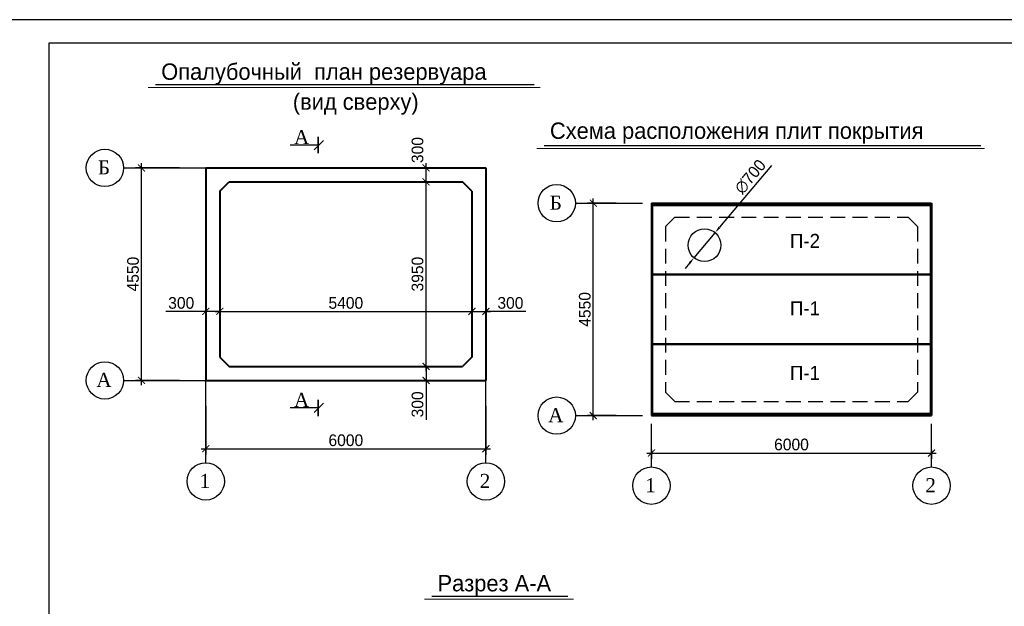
# Model space of a CAD drawing. Header units: millimetres. Extents: x -5733 to 3442, y -1003 to 2277.
# Tile 9 of 20: x 2047 to 2258, y 728 to 853. Entities that reach past the tile are written whole.
import ezdxf
from ezdxf.enums import TextEntityAlignment as Align

# ---------------------------------------------------------------- set-up
doc = ezdxf.new("R2010")
doc.units = ezdxf.units.MM
doc.linetypes.add('ACAD_ISO10W100', pattern=[18, 12, -3, 0, -3])
doc.linetypes.add('HIDDEN2', pattern=[4.7625, 3.175, -1.5875])
doc.styles.add('style1', font='times.ttf', dxfattribs={"height": 3})
doc.styles.add('Times new roman', font='times.ttf', dxfattribs={"height": 2})
doc.styles.add('А2.5', font='GOTHIC.TTF', dxfattribs={"height": 2.5})
doc.styles.add('А3', font='GOTHIC.TTF', dxfattribs={"height": 3})
doc.styles.add('Оксана', font='romans.shx', dxfattribs={"width": 0.7, "height": 3})
doc.dimstyles.new('Oks100', dxfattribs={"dimtxt": 3, "dimasz": 2.5, "dimexe": 1, "dimexo": 1, "dimgap": 1, "dimtad": 1, "dimdec": 0, "dimlfac": 100, "dimzin": 0, "dimdsep": 46, "dimtxsty": 'Оксана', "dimblk": 'OBLIQUE', "dimcen": 2.5, "dimdle": 2, "dimadec": 0, "dimazin": 0, "dimtfac": 1, "dimtdec": 0, "dimtofl": 0, "dimtmove": 0, "dimatfit": 3, "dimldrblk": 'OBLIQUE', "dimfxl": 1, "dimtolj": 1, "dimtzin": 0, "dimarcsym": 0})
doc.dimstyles.new('Times new roman', dxfattribs={"dimtxt": 2, "dimasz": 1.3, "dimexe": 1.25, "dimexo": 0.625, "dimtad": 1, "dimdec": 0, "dimlfac": 100, "dimtxsty": 'Times new roman', "dimblk": 'OBLIQUE', "dimcen": 2.5, "dimdle": 1, "dimadec": 0, "dimazin": 0, "dimtfac": 1, "dimtdec": 0, "dimtmove": 0, "dimatfit": 3, "dimldrblk": 'OPEN90', "dimfxl": 1, "dimarcsym": 0})

# ---------------------------------------------------------------- blocks, each defined once
blk = doc.blocks.new('_ArchTick')
at = {"color": 0, "const_width": 0.15}
blk.add_lwpolyline([(-0.5, -0.5), (0.5, 0.5)], dxfattribs=at)
blk = doc.blocks.new('*D2546')
at = {"color": 0, "lineweight": -2, "transparency": 16777216}
for p, q in [((2087.32, 770.49), (2087.32, 760.11)), ((2147.32, 770.49), (2147.32, 760.11)), ((2086.32, 761.36), (2148.32, 761.36))]:
    blk.add_line(p, q, dxfattribs=at)
at = {"layer": 'Defpoints', "color": 0}
for p in [(2087.32, 771.62), (2147.32, 771.62), (2147.32, 761.36)]:
    blk.add_point(p, dxfattribs=at)
at = {"color": 0, "lineweight": -2, "transparency": 16777216, "xscale": 1.5, "yscale": 1.5, "zscale": 1.5, "rotation": 180}
blk.add_blockref('_ArchTick', (2087.32, 761.36), dxfattribs=at)
at = {"color": 0, "lineweight": -2, "transparency": 16777216, "xscale": 1.5, "yscale": 1.5, "zscale": 1.5}
blk.add_blockref('_ArchTick', (2147.32, 761.36), dxfattribs=at)
at = {"color": 0, "transparency": 16777216, "insert": (2117.32, 763.17), "char_height": 2.5, "attachment_point": 5, "style": 'А2.5'}
blk.add_mtext('6000', dxfattribs=at)
blk = doc.blocks.new('_Open90')
at = {"color": 0, "lineweight": -2}
for p, q in [((0, 0), (-1, 0)), ((-0.5, 0.5), (0, 0)), ((0, 0), (-0.5, -0.5))]:
    blk.add_line(p, q, dxfattribs=at)
blk = doc.blocks.new('*D2547')
at = {"color": 0, "lineweight": -2, "transparency": 16777216}
for p, q in [((2073.55, 775.01), (2073.55, 822.51)), ((2081.72, 821.51), (2072.3, 821.51)), ((2081.72, 776.01), (2072.3, 776.01))]:
    blk.add_line(p, q, dxfattribs=at)
at = {"layer": 'Defpoints', "color": 0}
for p in [(2073.55, 821.51), (2082.85, 821.51), (2082.85, 776.01)]:
    blk.add_point(p, dxfattribs=at)
at = {"color": 0, "lineweight": -2, "transparency": 16777216, "xscale": 1.5, "yscale": 1.5, "zscale": 1.5}
for p, rotation in [((2073.55, 821.51), 90), ((2073.55, 776.01), 270)]:
    blk.add_blockref('_ArchTick', p, dxfattribs=dict(at, rotation=rotation))
at = {"color": 0, "transparency": 16777216, "insert": (2071.74, 798.76), "char_height": 2.5, "attachment_point": 5, "rotation": 90, "style": 'А2.5'}
blk.add_mtext('4550', dxfattribs=at)
blk = doc.blocks.new('*D2527')
at = {"color": 0, "lineweight": -2, "transparency": 16777216}
for p, q in [((2087.32, 786.7), (2087.32, 792.02)), ((2090.32, 786.7), (2090.32, 792.02)), ((2087.32, 790.77), (2078.79, 790.77)), ((2090.32, 790.77), (2086.32, 790.77))]:
    blk.add_line(p, q, dxfattribs=at)
at = {"layer": 'Defpoints', "color": 0}
for p in [(2090.32, 790.77), (2087.32, 785.57), (2090.32, 785.57)]:
    blk.add_point(p, dxfattribs=at)
at = {"color": 0, "lineweight": -2, "transparency": 16777216, "xscale": 1.5, "yscale": 1.5, "zscale": 1.5, "rotation": 180}
blk.add_blockref('_ArchTick', (2087.32, 790.77), dxfattribs=at)
at = {"color": 0, "lineweight": -2, "transparency": 16777216, "xscale": 1.5, "yscale": 1.5, "zscale": 1.5}
blk.add_blockref('_ArchTick', (2090.32, 790.77), dxfattribs=at)
at = {"color": 0, "transparency": 16777216, "insert": (2082.06, 792.58), "char_height": 2.5, "attachment_point": 5, "style": 'А2.5'}
blk.add_mtext('300', dxfattribs=at)
blk = doc.blocks.new('*D2528')
at = {"color": 0, "lineweight": -2, "transparency": 16777216}
for p, q in [((2090.32, 786.7), (2090.32, 792.02)), ((2144.32, 787.79), (2144.32, 792.02)), ((2089.32, 790.77), (2145.32, 790.77))]:
    blk.add_line(p, q, dxfattribs=at)
at = {"layer": 'Defpoints', "color": 0}
for p in [(2144.32, 790.77), (2144.32, 786.66), (2090.32, 785.57)]:
    blk.add_point(p, dxfattribs=at)
at = {"color": 0, "lineweight": -2, "transparency": 16777216, "xscale": 1.5, "yscale": 1.5, "zscale": 1.5, "rotation": 180}
blk.add_blockref('_ArchTick', (2090.32, 790.77), dxfattribs=at)
at = {"color": 0, "lineweight": -2, "transparency": 16777216, "xscale": 1.5, "yscale": 1.5, "zscale": 1.5}
blk.add_blockref('_ArchTick', (2144.32, 790.77), dxfattribs=at)
at = {"color": 0, "transparency": 16777216, "insert": (2117.32, 792.58), "char_height": 2.5, "attachment_point": 5, "style": 'А2.5'}
blk.add_mtext('5400', dxfattribs=at)
blk = doc.blocks.new('*D2529')
at = {"color": 0, "lineweight": -2, "transparency": 16777216}
for p, q in [((2144.32, 787.79), (2144.32, 792.02)), ((2147.32, 787.79), (2147.32, 792.02)), ((2143.32, 790.77), (2148.32, 790.77)), ((2155.85, 790.77), (2147.32, 790.77))]:
    blk.add_line(p, q, dxfattribs=at)
at = {"layer": 'Defpoints', "color": 0}
for p in [(2147.32, 790.77), (2144.32, 786.66), (2147.32, 786.66)]:
    blk.add_point(p, dxfattribs=at)
at = {"color": 0, "lineweight": -2, "transparency": 16777216, "xscale": 1.5, "yscale": 1.5, "zscale": 1.5, "rotation": 180}
blk.add_blockref('_ArchTick', (2144.32, 790.77), dxfattribs=at)
at = {"color": 0, "lineweight": -2, "transparency": 16777216, "xscale": 1.5, "yscale": 1.5, "zscale": 1.5}
blk.add_blockref('_ArchTick', (2147.32, 790.77), dxfattribs=at)
at = {"color": 0, "transparency": 16777216, "insert": (2152.57, 792.58), "char_height": 2.5, "attachment_point": 5, "style": 'А2.5'}
blk.add_mtext('300', dxfattribs=at)
blk = doc.blocks.new('*D2530')
at = {"color": 0, "lineweight": -2, "transparency": 16777216}
for p, q in [((2130.91, 779.01), (2135.74, 779.01)), ((2134.49, 779.01), (2134.49, 775.01)), ((2130.91, 776.01), (2135.74, 776.01)), ((2134.49, 776.01), (2134.49, 767.58))]:
    blk.add_line(p, q, dxfattribs=at)
at = {"layer": 'Defpoints', "color": 0}
for p in [(2129.78, 779.01), (2134.49, 779.01), (2129.78, 776.01)]:
    blk.add_point(p, dxfattribs=at)
at = {"color": 0, "lineweight": -2, "transparency": 16777216, "xscale": 1.5, "yscale": 1.5, "zscale": 1.5}
for p, rotation in [((2134.49, 779.01), 90), ((2134.49, 776.01), 270)]:
    blk.add_blockref('_ArchTick', p, dxfattribs=dict(at, rotation=rotation))
at = {"color": 0, "transparency": 16777216, "insert": (2132.68, 770.86), "char_height": 2.5, "attachment_point": 5, "rotation": 90, "style": 'А2.5'}
blk.add_mtext('300', dxfattribs=at)
blk = doc.blocks.new('*D2531')
at = {"color": 0, "lineweight": -2, "transparency": 16777216}
for p, q in [((2127.31, 818.51), (2135.74, 818.51)), ((2134.49, 778.01), (2134.49, 819.51)), ((2130.91, 779.01), (2135.74, 779.01))]:
    blk.add_line(p, q, dxfattribs=at)
at = {"layer": 'Defpoints', "color": 0}
for p in [(2126.19, 818.51), (2134.49, 818.51), (2129.78, 779.01)]:
    blk.add_point(p, dxfattribs=at)
at = {"color": 0, "lineweight": -2, "transparency": 16777216, "xscale": 1.5, "yscale": 1.5, "zscale": 1.5}
for p, rotation in [((2134.49, 818.51), 90), ((2134.49, 779.01), 270)]:
    blk.add_blockref('_ArchTick', p, dxfattribs=dict(at, rotation=rotation))
at = {"color": 0, "transparency": 16777216, "insert": (2132.68, 798.76), "char_height": 2.5, "attachment_point": 5, "rotation": 90, "style": 'А2.5'}
blk.add_mtext('3950', dxfattribs=at)
blk = doc.blocks.new('*D2532')
at = {"color": 0, "lineweight": -2, "transparency": 16777216}
for p, q in [((2134.49, 817.51), (2134.49, 822.51)), ((2127.31, 821.51), (2135.74, 821.51)), ((2127.31, 818.51), (2135.74, 818.51))]:
    blk.add_line(p, q, dxfattribs=at)
at = {"layer": 'Defpoints', "color": 0}
for p in [(2126.19, 821.51), (2134.49, 821.51), (2126.19, 818.51)]:
    blk.add_point(p, dxfattribs=at)
at = {"color": 0, "lineweight": -2, "transparency": 16777216, "xscale": 1.5, "yscale": 1.5, "zscale": 1.5}
for p, rotation in [((2134.49, 821.51), 90), ((2134.49, 818.51), 270)]:
    blk.add_blockref('_ArchTick', p, dxfattribs=dict(at, rotation=rotation))
at = {"color": 0, "transparency": 16777216, "insert": (2132.68, 825.33), "char_height": 2.5, "attachment_point": 5, "rotation": 90, "style": 'А2.5'}
blk.add_mtext('300', dxfattribs=at)
blk = doc.blocks.new('*D2533')
at = {"color": 0, "lineweight": -2, "transparency": 16777216}
for p, q in [((2181.77, 760.44), (2243.77, 760.44)), ((2182.77, 761.16), (2182.77, 759.19)), ((2242.77, 761.16), (2242.77, 759.19))]:
    blk.add_line(p, q, dxfattribs=at)
at = {"layer": 'Defpoints', "color": 0}
for p in [(2182.77, 762.29), (2242.77, 762.29), (2242.77, 760.44)]:
    blk.add_point(p, dxfattribs=at)
at = {"color": 0, "lineweight": -2, "transparency": 16777216, "xscale": 1.5, "yscale": 1.5, "zscale": 1.5, "rotation": 180}
blk.add_blockref('_ArchTick', (2182.77, 760.44), dxfattribs=at)
at = {"color": 0, "lineweight": -2, "transparency": 16777216, "xscale": 1.5, "yscale": 1.5, "zscale": 1.5}
blk.add_blockref('_ArchTick', (2242.77, 760.44), dxfattribs=at)
at = {"color": 0, "transparency": 16777216, "insert": (2212.77, 762.26), "char_height": 2.5, "attachment_point": 5, "style": 'А2.5'}
blk.add_mtext('6000', dxfattribs=at)
blk = doc.blocks.new('*D2534')
at = {"color": 0, "lineweight": -2, "transparency": 16777216}
for p, q in [((2170.32, 767.45), (2170.32, 814.95)), ((2175.21, 813.95), (2169.07, 813.95)), ((2175.21, 768.45), (2169.07, 768.45))]:
    blk.add_line(p, q, dxfattribs=at)
at = {"layer": 'Defpoints', "color": 0}
for p in [(2170.32, 813.95), (2176.33, 813.95), (2176.33, 768.45)]:
    blk.add_point(p, dxfattribs=at)
at = {"color": 0, "lineweight": -2, "transparency": 16777216, "xscale": 1.5, "yscale": 1.5, "zscale": 1.5}
for p, rotation in [((2170.32, 813.95), 90), ((2170.32, 768.45), 270)]:
    blk.add_blockref('_ArchTick', p, dxfattribs=dict(at, rotation=rotation))
at = {"color": 0, "transparency": 16777216, "insert": (2168.51, 791.2), "char_height": 2.5, "attachment_point": 5, "rotation": 90, "style": 'А2.5'}
blk.add_mtext('4550', dxfattribs=at)
blk = doc.blocks.new('_Oblique')
at = {"color": 0, "linetype": 'ByBlock', "lineweight": -2}
blk.add_line((-0.5, -0.5), (0.5, 0.5), dxfattribs=at)
blk = doc.blocks.new('*D2535')
at = {"color": 0, "lineweight": -2, "transparency": 16777216}
for p, q in [((2208.46, 822.04), (2197.36, 808.79)), ((2191.9, 802.27), (2196.4, 807.64)), ((2190.94, 801.12), (2189.97, 799.97))]:
    blk.add_line(p, q, dxfattribs=at)
at = {"color": 0, "transparency": 16777216}
for points in [[(2197.17, 808.95), (2197.55, 808.63), (2196.4, 807.64)], [(2190.75, 801.28), (2191.13, 800.96), (2191.9, 802.27)]]:
    blk.add_solid(points, dxfattribs=at)
at = {"layer": 'Defpoints', "color": 0}
for p in [(2196.4, 807.64), (2191.9, 802.27)]:
    blk.add_point(p, dxfattribs=at)
at = {"color": 0, "transparency": 16777216, "insert": (2203.96, 819.62), "char_height": 2.5, "attachment_point": 5, "rotation": 50.0485, "style": 'А2.5'}
blk.add_mtext('∅700', dxfattribs=at)

msp = doc.modelspace()

# ---------------------------------------------------------------- linework, layer by layer
for p, q in [((2076.556, 839.355), (2157.664, 839.355)), ((2159.809, 826.328), (2253.29, 826.328)), ((2135.729, 729.79), (2164.898, 729.79))]:
    msp.add_line(p, q)
at = {"lineweight": 40}
for p, q in [((2087.32, 821.505), (2147.32, 821.505)), ((2087.32, 821.505), (2087.32, 776.005)), ((2147.32, 821.505), (2147.32, 776.005)), ((2090.32, 816.505), (2092.32, 818.505)), ((2092.32, 818.505), (2142.32, 818.505)), ((2144.32, 816.505), (2142.32, 818.505)), ((2090.32, 816.505), (2090.32, 781.005)), ((2144.32, 816.505), (2144.32, 781.005)), ((2182.768, 813.954), (2242.768, 813.954)), ((2182.768, 813.954), (2182.768, 768.454)), ((2242.768, 813.954), (2242.768, 768.454)), ((2090.32, 781.005), (2092.32, 779.005)), ((2144.32, 781.005), (2142.32, 779.005)), ((2092.32, 779.005), (2142.32, 779.005)), ((2087.32, 776.005), (2147.32, 776.005)), ((2182.768, 768.454), (2242.768, 768.454))]:
    msp.add_line(p, q, dxfattribs=at)
at = {"lineweight": 50}
for p, q in [((2182.918, 813.554), (2242.768, 813.554)), ((2182.918, 813.554), (2182.918, 768.854)), ((2242.618, 813.554), (2242.618, 768.854)), ((2182.918, 798.654), (2242.768, 798.654)), ((2182.918, 783.754), (2242.768, 783.754)), ((2182.918, 768.854), (2242.618, 768.854))]:
    msp.add_line(p, q, dxfattribs=at)
at = {"linetype": 'HIDDEN2'}
for p, q in [((2185.768, 808.954), (2187.768, 810.954)), ((2187.768, 810.954), (2237.768, 810.954)), ((2239.768, 808.954), (2237.768, 810.954)), ((2185.768, 808.954), (2185.768, 773.454)), ((2239.768, 808.954), (2239.768, 773.454)), ((2185.768, 773.454), (2187.768, 771.454)), ((2239.768, 773.454), (2237.768, 771.454)), ((2187.768, 771.454), (2237.768, 771.454))]:
    msp.add_line(p, q, dxfattribs=at)
msp.add_lwpolyline([(2033.706, 556.249), (2453.702, 556.249), (2453.702, 853.253), (2033.706, 853.253)], close=True)
at = {"lineweight": 30}
msp.add_lwpolyline([(2053.706, 561.249), (2448.702, 561.249), (2448.702, 848.253), (2053.706, 848.253)], close=True, dxfattribs=at)
for points, const_width in [([(2074.967, 838.716), (2158.974, 838.716)], 0.2), ([(2111.405, 824.6), (2111.405, 828.192)], 0.4), ([(2158.22, 825.689), (2254.152, 825.689)], 0.2), ([(2111.405, 768.316), (2111.405, 771.907)], 0.4), ([(2134.14, 729.151), (2166.151, 729.151)], 0.2)]:
    msp.add_lwpolyline(points, dxfattribs=dict(const_width=const_width))
at = {"linetype": 'ACAD_ISO10W100', "ltscale": 1000}
for points in [[(2069.713, 821.505), (2087.347, 821.505)], [(2166.485, 813.954), (2180.835, 813.954)], [(2069.713, 776.005), (2087.347, 776.005)], [(2087.32, 758.371), (2087.32, 776.005)], [(2147.32, 758.371), (2147.32, 776.005)], [(2166.485, 768.454), (2180.835, 768.454)], [(2182.768, 757.456), (2182.768, 766.676)], [(2242.768, 757.456), (2242.768, 766.676)]]:
    msp.add_lwpolyline(points, dxfattribs=at)
for centre in [(2065.713, 821.505), (2162.485, 813.954), (2065.713, 776.005), (2162.485, 768.454), (2087.32, 754.371), (2147.32, 754.371), (2182.768, 753.456), (2242.768, 753.456)]:
    msp.add_circle(centre, 4)
at = {"lineweight": 30}
msp.add_circle((2194.148, 804.954), 3.5, dxfattribs=at)

# ---------------------------------------------------------------- texts
for s, height, style, p in [('Опалубочный  план резервуара', 3.5, 'А2.5', (2077.78, 840.381)), ('(вид сверху)', 3.5, 'А2.5', (2105.959, 833.951)), ('Схема расположения плит покрытия', 3.5, 'А2.5', (2161.033, 827.73)), ('А', 3, 'style1', (2106.216, 826.606)), ('А', 3, 'style1', (2106.216, 770.322)), ('Разрез А-А', 3.5, 'А2.5', (2136.953, 730.816))]:
    msp.add_text(s, height=height, dxfattribs=dict(style=style)).set_placement(p)
at = {"lineweight": 0, "style": 'Times new roman'}
for s, p in [('Б', (2065.521, 820.105)), ('Б', (2162.293, 812.553)), ('А', (2065.521, 774.605)), ('А', (2162.293, 767.053)), ('1', (2087.128, 752.97)), ('2', (2147.128, 752.97)), ('1', (2182.576, 752.055)), ('2', (2242.576, 752.055))]:
    msp.add_text(s, height=3, dxfattribs=at).set_placement(p, align=Align.CENTER)
at = {"style": 'А3'}
for s, p in [('П-2', (2215.658, 804.383)), ('П-1', (2215.658, 789.934)), ('П-1', (2215.658, 776.115))]:
    msp.add_text(s, height=3, dxfattribs=at).set_placement(p, align=Align.CENTER)

# ---------------------------------------------------------------- dimensions: what is measured, and where the dimension line sits
for base, p1, p2, angle, override, picture, middle, dimtype in [((2134.492, 821.505), (2126.188, 818.505), (2126.188, 821.505), 270, {"dimtxt": 2.5, "dimasz": 1.5, "dimexo": 1.125, "dimgap": 0.5, "dimtxsty": 'А2.5', "dimblk": 'ArchTick', "dimcen": 2, "dimtmove": 1, "dimfxl": 1.25, "dimarcsym": 1}, '*D2532', (2134.495, 825.334), 160), ((2134.492, 779.005), (2129.782, 776.005), (2129.782, 779.005), 90, {"dimtxt": 2.5, "dimasz": 1.5, "dimexo": 1.125, "dimgap": 0.5, "dimtxsty": 'А2.5', "dimblk": 'ArchTick', "dimcen": 2, "dimfxl": 1.25, "dimarcsym": 1}, '*D2530', (2134.492, 770.861), 161)]:
    dim = msp.add_linear_dim(base=base, p1=p1, p2=p2, angle=angle, dimstyle='Times new roman', override=override)
    dim.commit()
    dim.dimension.update_dxf_attribs({"geometry": picture, "text_midpoint": middle, "dimtype": dimtype})
for p1, p2, distance, picture, middle in [((2082.846, 776.005), (2082.846, 821.505), 9.296, '*D2547', (2071.737, 798.755)), ((2176.334, 768.454), (2176.334, 813.954), 6.012, '*D2534', (2168.509, 791.204))]:
    dim = msp.add_aligned_dim(p1=p1, p2=p2, distance=distance, dimstyle='Times new roman', override={"dimtxt": 2.5, "dimasz": 1.5, "dimexo": 1.125, "dimgap": 0.5, "dimtxsty": 'А2.5', "dimblk": 'ArchTick', "dimcen": 2, "dimfxl": 1.25, "dimarcsym": 1})
    dim.commit()
    dim.dimension.update_dxf_attribs({"geometry": picture, "text_midpoint": middle})
dim = msp.add_diameter_dim_2p(p1=(2191.9, 802.271), p2=(2196.395, 807.638), dimstyle='Times new roman', override={"dimtxt": 2.5, "dimasz": 1.5, "dimexo": 1.125, "dimgap": 0.5, "dimtxsty": 'А2.5', "dimsah": 1, "dimcen": 2, "dimfxl": 1.25, "dimarcsym": 1})
dim.commit()
dim.dimension.update_dxf_attribs({"geometry": '*D2535', "text_midpoint": (2205.413, 818.403), "dimtype": 163})
dim = msp.add_linear_dim(base=(2134.492, 818.505), p1=(2129.782, 779.005), p2=(2126.188, 818.505), angle=270, dimstyle='Times new roman', override={"dimtxt": 2.5, "dimasz": 1.5, "dimexo": 1.125, "dimgap": 0.5, "dimtxsty": 'А2.5', "dimblk": 'ArchTick', "dimcen": 2, "dimtmove": 1, "dimfxl": 1.25, "dimarcsym": 1})
dim.commit()
dim.dimension.update_dxf_attribs({"geometry": '*D2531', "text_midpoint": (2132.679, 798.755)})
for base, p1, p2, override, picture, middle in [((2090.32, 790.77), (2087.32, 785.574), (2090.32, 785.574), {"dimtxt": 2.5, "dimasz": 1.5, "dimexo": 1.125, "dimgap": 0.5, "dimtxsty": 'А2.5', "dimblk": 'ArchTick', "dimcen": 2, "dimfxl": 1.25, "dimarcsym": 1}, '*D2527', (2082.061, 790.77)), ((2147.32, 790.77), (2144.32, 786.664), (2147.32, 786.664), {"dimtxt": 2.5, "dimasz": 1.5, "dimexo": 1.125, "dimgap": 0.5, "dimtxsty": 'А2.5', "dimblk": 'ArchTick', "dimcen": 2, "dimtmove": 1, "dimfxl": 1.25, "dimarcsym": 1}, '*D2529', (2152.569, 791.445))]:
    dim = msp.add_linear_dim(base=base, p1=p1, p2=p2, dimstyle='Times new roman', override=override)
    dim.commit()
    dim.dimension.update_dxf_attribs({"geometry": picture, "text_midpoint": middle, "dimtype": 160})
for base, p1, p2, override, picture, middle in [((2144.32, 790.77), (2090.32, 785.574), (2144.32, 786.664), {"dimtxt": 2.5, "dimasz": 1.5, "dimexo": 1.125, "dimgap": 0.5, "dimtxsty": 'А2.5', "dimblk": 'ArchTick', "dimcen": 2, "dimtmove": 1, "dimfxl": 1.25, "dimarcsym": 1}, '*D2528', (2117.32, 792.582)), ((2147.32, 761.358), (2087.32, 771.617), (2147.32, 771.617), {"dimtxt": 2.5, "dimasz": 1.5, "dimexo": 1.125, "dimgap": 0.5, "dimtxsty": 'А2.5', "dimblk": 'ArchTick', "dimcen": 2, "dimfxl": 1.25, "dimarcsym": 1}, '*D2546', (2117.32, 763.171)), ((2242.768, 760.443), (2182.768, 762.288), (2242.768, 762.288), {"dimtxt": 2.5, "dimasz": 1.5, "dimexo": 1.125, "dimgap": 0.5, "dimtxsty": 'А2.5', "dimblk": 'ArchTick', "dimcen": 2, "dimfxl": 1.25, "dimarcsym": 1}, '*D2533', (2212.768, 762.256))]:
    dim = msp.add_linear_dim(base=base, p1=p1, p2=p2, dimstyle='Times new roman', override=override)
    dim.commit()
    dim.dimension.update_dxf_attribs({"geometry": picture, "text_midpoint": middle})

# ---------------------------------------------------------------- leaders
for points in [[(2111.503, 826.382), (2105.381, 826.382)], [(2111.503, 770.098), (2105.381, 770.098)]]:
    msp.add_leader(points, dimstyle='Oks100', override={"dimasz": 2, "dimgap": 1, "dimtad": 0})

doc.saveas('drawing.dxf')
